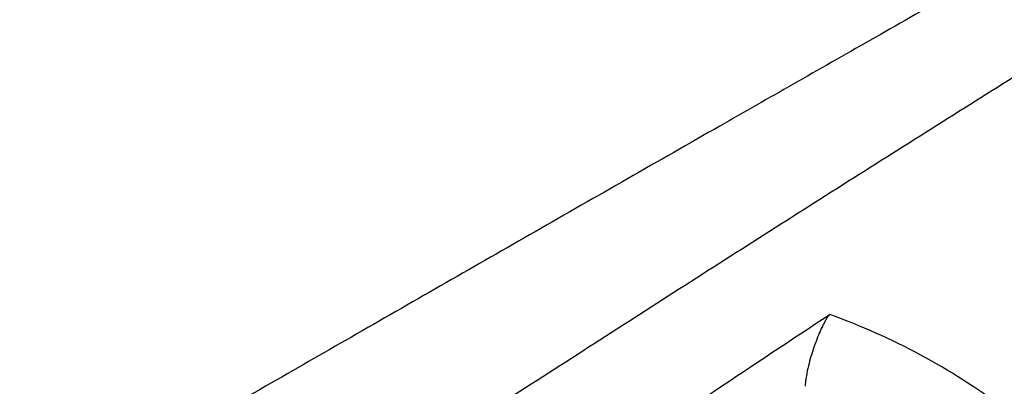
# Model space of a CAD drawing. Header units: millimetres. Extents: x -3.03 to 0.78, y -0.23 to 0.59.
# Tile 95 of 165: x 0.63608 to 0.66225, y -0.0509 to -0.04116. Entities that reach past the tile are written whole.
import ezdxf

# ---------------------------------------------------------------- set-up
doc = ezdxf.new("R2010")
doc.units = ezdxf.units.MM

msp = doc.modelspace()

# ---------------------------------------------------------------- linework, layer by layer
at = {"color": 7, "linetype": 'Continuous', "lineweight": 25}
for points, knots in [([(0.627144, -0.091749), (0.631631, -0.087625), (0.636145, -0.08359), (0.645216, -0.07571), (0.649773, -0.071864), (0.658931, -0.064359), (0.663534, -0.0607), (0.672765, -0.053581), (0.677395, -0.050121), (0.686685, -0.043401), (0.691346, -0.040138), (0.700673, -0.033828), (0.705341, -0.030778), (0.719359, -0.021949), (0.72872, -0.016484), (0.738103, -0.011453)], [0, 0, 0, 0, 0.125, 0.125, 0.25, 0.25, 0.375, 0.375, 0.5, 0.5, 0.625, 0.625, 0.75, 0.75, 1, 1, 1, 1]), ([(0.738416, -0.016872), (0.730611, -0.021081), (0.722802, -0.025598), (0.704844, -0.036691), (0.694705, -0.043475), (0.674548, -0.058006), (0.664531, -0.065752), (0.646568, -0.080599), (0.638589, -0.087546), (0.630694, -0.094773)], [3.1092412, 3.1092412, 3.1092412, 3.1092412, 3.1759593, 3.1759593, 3.2629391, 3.2629391, 3.3499188, 3.3499188, 3.4204698, 3.4204698, 3.4204698, 3.4204698]), ([(0.672985, -0.033638), (0.67211, -0.034128), (0.670392, -0.035088), (0.667862, -0.03651), (0.66543, -0.037882), (0.663095, -0.039203), (0.660857, -0.040473), (0.658716, -0.041691), (0.656673, -0.042856), (0.653708, -0.044548), (0.649845, -0.046758), (0.645106, -0.049475), (0.640542, -0.052096), (0.637548, -0.053814), (0.636083, -0.054655)], [0, 0, 0, 0, 0.071664, 0.140638, 0.206922, 0.270517, 0.331423, 0.389638, 0.445164, 0.498001, 0.631072, 0.759095, 0.882071, 1, 1, 1, 1]), ([(0.636308, -0.059601), (0.637151, -0.059042), (0.638831, -0.057927), (0.641342, -0.056272), (0.643835, -0.054638), (0.646308, -0.053025), (0.648762, -0.051433), (0.651197, -0.049862), (0.653613, -0.048311), (0.65601, -0.04678), (0.658388, -0.04527), (0.660747, -0.04378), (0.663086, -0.04231), (0.665407, -0.040859), (0.667708, -0.039428), (0.66999, -0.038016), (0.672252, -0.036623), (0.673755, -0.035704), (0.674502, -0.035247)], [0, 0, 0, 0, 0.066355, 0.132195, 0.19752, 0.262331, 0.326627, 0.390409, 0.453677, 0.516432, 0.578673, 0.6404, 0.701615, 0.762317, 0.822506, 0.882183, 0.941348, 1, 1, 1, 1]), ([(0.637176, -0.063695), (0.637628, -0.063339), (0.64036, -0.061188), (0.645116, -0.057602), (0.651476, -0.053053), (0.655566, -0.050347), (0.657612, -0.048994)], [0, 0, 0, 0, 0.0673373, 0.4072031, 0.7034757, 1, 1, 1, 1]), ([(0.657612, -0.048994), (0.6576, -0.049009), (0.657571, -0.049042), (0.657528, -0.049106), (0.657481, -0.049187), (0.657429, -0.049285), (0.657364, -0.049422), (0.657283, -0.049614), (0.657195, -0.049852), (0.657113, -0.050109), (0.657045, -0.050362), (0.656998, -0.050581), (0.656974, -0.050735), (0.656966, -0.050815), (0.656962, -0.050858), (0.656962, -0.050886), (0.656959, -0.050899), (0.656958, -0.050903)], [0, 0, 0, 0, 0.034188, 0.076262, 0.126468, 0.184597, 0.249934, 0.358821, 0.499873, 0.624445, 0.749161, 0.874482, 0.93719, 0.96233, 0.982853, 0.994906, 1, 1, 1, 1]), ([(0.662221, -0.051469), (0.661528, -0.05095), (0.660791, -0.050482), (0.659249, -0.049653), (0.658444, -0.049294), (0.657612, -0.048994)], [0, 0, 0, 0, 0.5, 0.5, 1, 1, 1, 1])]:
    msp.add_open_spline(points, degree=3, knots=knots, dxfattribs=at)

doc.saveas('drawing.dxf')
